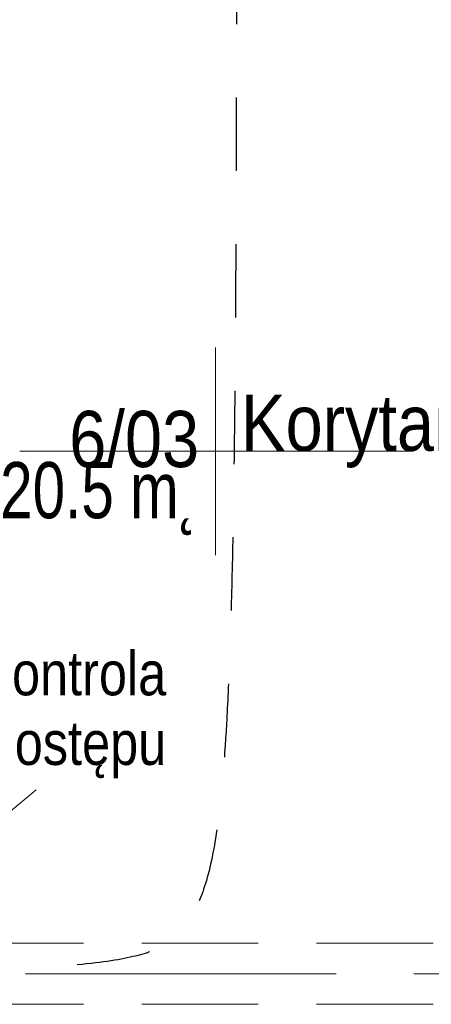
# Model space of a CAD drawing. Header units: centimetres. Extents: x -1631 to 21770, y -8842 to 3590.
# Tile 48 of 133: x 324 to 492, y 396 to 799. Entities that reach past the tile are written whole.
import ezdxf

# ---------------------------------------------------------------- set-up
doc = ezdxf.new("R2010")
doc.units = ezdxf.units.CM
for name, pattern in [('Dash', [60, 30, -30]), ('Oś', [222.25, 127, -31.75, 31.75, -31.75]), ('Ukryte', [71.438, 47.625, -23.813])]:
    doc.linetypes.add(name, pattern=pattern)
for name, color, linetype, lineweight in [('A-AREA-IDEN', 2, 'Continuous', 13), ('A-DETL', 90, 'Continuous', 9), ('A-DETL-HDLN', 90, 'Ukryte', 9), ('G-ANNO-TEXT', 231, 'Continuous', 13), ('S-GRID', 1, 'Continuous', 13)]:
    doc.layers.add(name, color=color, linetype=linetype, lineweight=lineweight)
doc.styles.add('Arial Narrow_6', font='ARIALN.TTF', dxfattribs={"height": 18})
doc.styles.add('Arial_11', font='arial.ttf', dxfattribs={"width": 0.85, "height": 23})

# ---------------------------------------------------------------- blocks, each defined once
blk = doc.blocks.new('METKA_POMIESZCZENIA2 - Rozbudowana krótka - bez ramki-2403173-6_piętro IV __13_80 m_ - stan projektowany')
at = {"layer": 'A-AREA-IDEN'}
for p, q in [((0, 0.425), (0, 0)), ((0.0976, 0), (-0.8, 0)), ((-0.8, 0), (0.8, 0)), ((0, 0), (0, -0.425))]:
    blk.add_line(p, q, dxfattribs=at)

msp = doc.modelspace()

# ---------------------------------------------------------------- linework, layer by layer
at = {"layer": 'A-DETL', "linetype": 'Dash', "lineweight": 25}
msp.add_open_spline([(412.84, 1006.95), (412.84, 497.96), (412.84, 435.33), (370.99, 410.92), (291.38, 409.33)], degree=3, knots=[0, 0, 0, 0, 6.781245, 8.866954, 8.866954, 8.866954, 8.866954], dxfattribs=at)
at = {"layer": 'A-DETL-HDLN'}
for p, q in [((-1197.62, 420.83), (1172.38, 420.83)), ((-1197.62, 395.83), (1172.38, 395.83))]:
    msp.add_line(p, q, dxfattribs=at)
at = {"layer": 'G-ANNO-TEXT', "color": 50}
msp.add_line((298.47, 456.82), (330.85, 483.57), dxfattribs=at)
at = {"layer": 'S-GRID', "linetype": 'Oś'}
msp.add_line((1342.46, 408.33), (-1368.76, 408.33), dxfattribs=at)

# ---------------------------------------------------------------- block references
at = {"layer": 'A-AREA-IDEN', "xscale": 99.99999999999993, "yscale": 99.99999999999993, "zscale": 99.99999999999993}
msp.add_blockref('METKA_POMIESZCZENIA2 - Rozbudowana krótka - bez ramki-2403173-6_piętro IV __13_80 m_ - stan projektowany', (404.16, 622.16), dxfattribs=at)

# ---------------------------------------------------------------- texts
at = {"layer": 'A-AREA-IDEN', "char_height": 23, "line_spacing_factor": 0.936439, "style": 'Arial_11'}
for s, insert, width, attachment_point in [('\\pt84.99995,169.9999,255.00008,340.00003,424.99998,509.99993,595.00011,680.00006,765.00001,849.99996,934.99991,1020.00009,1105.00004,1189.99999,1274.99994,1359.99989,1445.00007,1530.00002,1614.99997,1699.99992,1785.0001,1870.00005,1955,2039.99995,2124.9999,2210.00008,2295.00003,2379.99998,2464.99993,2550.00011,2635.00006,2720.00001;6/03', (397.51, 615.38), 52.87, 9), ('\\pt84.99995,169.9999,255.00008,340.00003,424.99998,509.99993,595.00011,680.00006,765.00001,849.99996,934.99991,1020.00009,1105.00004,1189.99999,1274.99994,1359.99989,1445.00007,1530.00002,1614.99997,1699.99992,1785.0001,1870.00005,1955,2039.99995,2124.9999,2210.00008,2295.00003,2379.99998,2464.99993,2550.00011,2635.00006,2720.00001;Korytarz', (414.59, 615.38), 100.64, 7), ('\\pt84.99995,169.9999,255.00008,340.00003,424.99998,509.99993,595.00011,680.00006,765.00001,849.99996,934.99991,1020.00009,1105.00004,1189.99999,1274.99994,1359.99989,1445.00007,1530.00002,1614.99997,1699.99992,1785.0001,1870.00005,1955,2039.99995,2124.9999,2210.00008,2295.00003,2379.99998,2464.99993,2550.00011,2635.00006,2720.00001;20.5 m˛', (397.51, 617.77), 91.63, 3)]:
    msp.add_mtext(s, dxfattribs=dict(at, insert=insert, width=width, attachment_point=attachment_point))
at = {"layer": 'G-ANNO-TEXT', "color": 7, "insert": (384.03, 540.29), "char_height": 18, "width": 106.5, "attachment_point": 3, "line_spacing_factor": 0.949189, "style": 'Arial Narrow_6'}
msp.add_mtext('\\pt127.00008,253.99998,381.00006,507.99996,635.00004,761.99994,889.00002,1015.99992,1143,1270.00008,1396.99998,1524.00006,1650.99996,1778.00004,1904.99994,2032.00002,2158.99992,2286,2413.00008,2539.99998,2667.00006,2793.99996,2921.00004,3047.99994,3175.00002,3301.99992,3429,3556.00008,3682.99998,3810.00006,3936.99996,4064.00004;kontrola dostępu', dxfattribs=at)

doc.saveas('drawing.dxf')
